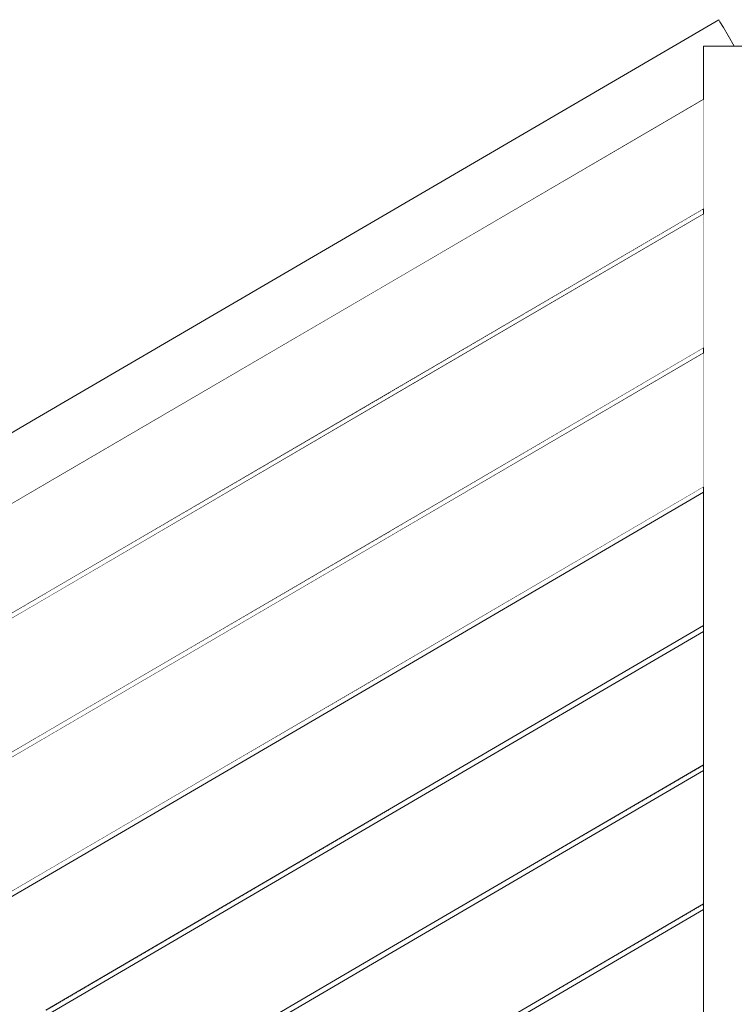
# Model space of a CAD drawing. Header units: millimetres. Extents: x -101298 to -58298, y 45839 to 66839.
# Tile 117 of 124: x -82670 to -82087, y 60989 to 61791. Entities that reach past the tile are written whole.
import ezdxf

# ---------------------------------------------------------------- set-up
doc = ezdxf.new("R2010")
doc.units = ezdxf.units.MM
doc.header["$MEASUREMENT"] = 0
doc.linetypes.add('Wipeout_Contour', pattern=[1000, 0, -1000])
doc.layers.add('Nowe_Konstrukcja - Schody', color=7, linetype='Continuous')
doc.layers.add('Nowe_Konstrukcja - Ściany zew', color=7, linetype='Continuous')
doc.layers.add('Nowe_Konstrukcja - Schody_Nr_pióra__101', color=250, linetype='Continuous', lineweight=13, true_color=0x333333)

msp = doc.modelspace()

# ---------------------------------------------------------------- wipeouts: each hides what was drawn before it
at = {"color": 254, "linetype": 'Wipeout_Contour', "lineweight": 0, "ltscale": 412266.019406}
msp.add_wipeout([(-82938.92, 61298.43), (-82936.18, 61293.75), (-82656.18, 61457.39), (-82658.92, 61462.07)], dxfattribs=at).dxf.layer = 'Nowe_Konstrukcja - Schody'

# ---------------------------------------------------------------- next in the draw order: wipeouts: each hides what was drawn before it
at = {"color": 254, "linetype": 'Wipeout_Contour', "lineweight": 0, "ltscale": 412241.138284}
msp.add_wipeout([(-82936.18, 61293.75), (-82932.09, 61286.75), (-82652.09, 61450.39), (-82656.18, 61457.39)], dxfattribs=at).dxf.layer = 'Nowe_Konstrukcja - Schody'

# ---------------------------------------------------------------- next in the draw order: wipeouts: each hides what was drawn before it
at = {"color": 254, "linetype": 'Wipeout_Contour', "lineweight": 0, "ltscale": 412208.6299}
msp.add_wipeout([(-82932.09, 61286.75), (-82927.26, 61278.49), (-82647.26, 61442.13), (-82652.09, 61450.39)], dxfattribs=at).dxf.layer = 'Nowe_Konstrukcja - Schody'

# ---------------------------------------------------------------- next in the draw order: wipeouts: each hides what was drawn before it
at = {"color": 254, "linetype": 'Wipeout_Contour', "lineweight": 0, "ltscale": 412173.443564}
msp.add_wipeout([(-82927.26, 61278.49), (-82922.44, 61270.23), (-82642.44, 61433.87), (-82647.26, 61442.13)], dxfattribs=at).dxf.layer = 'Nowe_Konstrukcja - Schody'

# ---------------------------------------------------------------- next in the draw order: wipeouts: each hides what was drawn before it
at = {"color": 254, "linetype": 'Wipeout_Contour', "lineweight": 0, "ltscale": 412140.936078}
msp.add_wipeout([(-82922.44, 61270.23), (-82918.34, 61263.23), (-82638.34, 61426.87), (-82642.44, 61433.87)], dxfattribs=at).dxf.layer = 'Nowe_Konstrukcja - Schody'

# ---------------------------------------------------------------- next in the draw order: wipeouts: each hides what was drawn before it
at = {"color": 254, "linetype": 'Wipeout_Contour', "lineweight": 0, "ltscale": 412116.056207}
msp.add_wipeout([(-82918.34, 61263.23), (-82915.61, 61258.55), (-82635.61, 61422.19), (-82638.34, 61426.87)], dxfattribs=at).dxf.layer = 'Nowe_Konstrukcja - Schody'

# ---------------------------------------------------------------- next in the draw order: wipeouts: each hides what was drawn before it
at = {"color": 254, "linetype": 'Wipeout_Contour', "lineweight": 0, "ltscale": 412102.5914}
msp.add_wipeout([(-82635.61, 61422.19), (-82915.61, 61258.55), (-82914.65, 61256.91), (-82634.65, 61420.54)], dxfattribs=at).dxf.layer = 'Nowe_Konstrukcja - Schody'

# ---------------------------------------------------------------- next in the draw order: wipeouts: each hides what was drawn before it
at = {"color": 254, "linetype": 'Wipeout_Contour', "lineweight": 0, "ltscale": 412279.485053}
msp.add_wipeout([(-82659.88, 61463.71), (-82939.88, 61300.08), (-82938.92, 61298.43), (-82658.92, 61462.07)], dxfattribs=at).dxf.layer = 'Nowe_Konstrukcja - Schody'

# ---------------------------------------------------------------- next in the draw order: wipeouts: each hides what was drawn before it
at = {"color": 254, "linetype": 'Wipeout_Contour', "lineweight": 0, "ltscale": 411757.799877}
msp.add_wipeout([(-82658.92, 61462.07), (-82656.18, 61457.39), (-82376.18, 61621.03), (-82378.92, 61625.71)], dxfattribs=at).dxf.layer = 'Nowe_Konstrukcja - Schody'

# ---------------------------------------------------------------- next in the draw order: wipeouts: each hides what was drawn before it
at = {"color": 254, "linetype": 'Wipeout_Contour', "lineweight": 0, "ltscale": 411732.888043}
msp.add_wipeout([(-82656.18, 61457.39), (-82652.09, 61450.39), (-82372.09, 61614.02), (-82376.18, 61621.03)], dxfattribs=at).dxf.layer = 'Nowe_Konstrukcja - Schody'

# ---------------------------------------------------------------- next in the draw order: wipeouts: each hides what was drawn before it
at = {"color": 254, "linetype": 'Wipeout_Contour', "lineweight": 0, "ltscale": 411700.339528}
msp.add_wipeout([(-82652.09, 61450.39), (-82647.26, 61442.13), (-82367.26, 61605.76), (-82372.09, 61614.02)], dxfattribs=at).dxf.layer = 'Nowe_Konstrukcja - Schody'

# ---------------------------------------------------------------- next in the draw order: wipeouts: each hides what was drawn before it
at = {"color": 254, "linetype": 'Wipeout_Contour', "lineweight": 0, "ltscale": 411665.109748}
msp.add_wipeout([(-82647.26, 61442.13), (-82642.44, 61433.87), (-82362.44, 61597.5), (-82367.26, 61605.76)], dxfattribs=at).dxf.layer = 'Nowe_Konstrukcja - Schody'

# ---------------------------------------------------------------- next in the draw order: wipeouts: each hides what was drawn before it
at = {"color": 254, "linetype": 'Wipeout_Contour', "lineweight": 0, "ltscale": 411632.562119}
msp.add_wipeout([(-82642.44, 61433.87), (-82638.34, 61426.87), (-82358.34, 61590.5), (-82362.44, 61597.5)], dxfattribs=at).dxf.layer = 'Nowe_Konstrukcja - Schody'

# ---------------------------------------------------------------- next in the draw order: wipeouts: each hides what was drawn before it
at = {"color": 254, "linetype": 'Wipeout_Contour', "lineweight": 0, "ltscale": 411607.65152}
msp.add_wipeout([(-82638.34, 61426.87), (-82635.61, 61422.19), (-82355.61, 61585.82), (-82358.34, 61590.5)], dxfattribs=at).dxf.layer = 'Nowe_Konstrukcja - Schody'

# ---------------------------------------------------------------- next in the draw order: wipeouts: each hides what was drawn before it
at = {"color": 254, "linetype": 'Wipeout_Contour', "lineweight": 0, "ltscale": 411594.170082}
msp.add_wipeout([(-82355.61, 61585.82), (-82635.61, 61422.19), (-82634.65, 61420.54), (-82354.65, 61584.18)], dxfattribs=at).dxf.layer = 'Nowe_Konstrukcja - Schody'

# ---------------------------------------------------------------- next in the draw order: wipeouts: each hides what was drawn before it
at = {"color": 254, "linetype": 'Wipeout_Contour', "lineweight": 0, "ltscale": 411771.282144}
msp.add_wipeout([(-82379.88, 61627.35), (-82659.88, 61463.71), (-82658.92, 61462.07), (-82378.92, 61625.71)], dxfattribs=at).dxf.layer = 'Nowe_Konstrukcja - Schody'

# ---------------------------------------------------------------- next in the draw order: wipeouts: each hides what was drawn before it
at = {"color": 254, "linetype": 'Wipeout_Contour', "lineweight": 0, "ltscale": 411253.044245}
msp.add_wipeout([(-82378.92, 61625.71), (-82376.18, 61621.03), (-82096.18, 61784.66), (-82098.92, 61789.34)], dxfattribs=at).dxf.layer = 'Nowe_Konstrukcja - Schody'

# ---------------------------------------------------------------- next in the draw order: wipeouts: each hides what was drawn before it
at = {"color": 254, "linetype": 'Wipeout_Contour', "lineweight": 0, "ltscale": 719477.59938}
msp.add_wipeout([(-82096.18, 61784.66), (-82376.18, 61621.03), (-82372.09, 61614.02), (-82112.26, 61765.87), (-82112.26, 61769.4), (-82106.22, 61769.4), (-82092.09, 61777.66)], dxfattribs=at).dxf.layer = 'Nowe_Konstrukcja - Schody'

# ---------------------------------------------------------------- next in the draw order: wipeouts: each hides what was drawn before it
at = {"color": 254, "linetype": 'Wipeout_Contour', "lineweight": 0, "ltscale": 308218.610422}
msp.add_wipeout([(-82092.09, 61777.66), (-82106.22, 61769.4), (-82087.26, 61769.4)], dxfattribs=at).dxf.layer = 'Nowe_Konstrukcja - Schody'
at = {"color": 254, "linetype": 'Wipeout_Contour', "lineweight": 0, "ltscale": 411215.74445}
msp.add_wipeout([(-82112.26, 61765.87), (-82372.09, 61614.02), (-82367.26, 61605.76), (-82112.26, 61754.79)], dxfattribs=at).dxf.layer = 'Nowe_Konstrukcja - Schody'

# ---------------------------------------------------------------- next in the draw order: wipeouts: each hides what was drawn before it
at = {"color": 254, "linetype": 'Wipeout_Contour', "lineweight": 0, "ltscale": 411184.797999}
msp.add_wipeout([(-82367.26, 61605.76), (-82362.44, 61597.5), (-82112.26, 61743.71), (-82112.26, 61754.79)], dxfattribs=at).dxf.layer = 'Nowe_Konstrukcja - Schody'

# ---------------------------------------------------------------- next in the draw order: wipeouts: each hides what was drawn before it
at = {"color": 254, "linetype": 'Wipeout_Contour', "lineweight": 0, "ltscale": 411156.207963}
msp.add_wipeout([(-82362.44, 61597.5), (-82358.34, 61590.5), (-82112.26, 61734.32), (-82112.26, 61743.71)], dxfattribs=at).dxf.layer = 'Nowe_Konstrukcja - Schody'

# ---------------------------------------------------------------- next in the draw order: wipeouts: each hides what was drawn before it
at = {"color": 254, "linetype": 'Wipeout_Contour', "lineweight": 0, "ltscale": 411134.326297}
msp.add_wipeout([(-82358.34, 61590.5), (-82355.61, 61585.82), (-82112.26, 61728.04), (-82112.26, 61734.32)], dxfattribs=at).dxf.layer = 'Nowe_Konstrukcja - Schody'

# ---------------------------------------------------------------- next in the draw order: wipeouts: each hides what was drawn before it
at = {"color": 254, "linetype": 'Wipeout_Contour', "lineweight": 0, "ltscale": 411122.483436}
msp.add_wipeout([(-82112.26, 61728.04), (-82355.61, 61585.82), (-82354.65, 61584.18), (-82112.26, 61725.83)], dxfattribs=at).dxf.layer = 'Nowe_Konstrukcja - Schody'

# ---------------------------------------------------------------- next in the draw order: wipeouts: each hides what was drawn before it
at = {"color": 254, "linetype": 'Wipeout_Contour', "lineweight": 0, "ltscale": 411266.543054}
msp.add_wipeout([(-82099.88, 61790.99), (-82379.88, 61627.35), (-82378.92, 61625.71), (-82098.92, 61789.34)], dxfattribs=at).dxf.layer = 'Nowe_Konstrukcja - Schody'

# ---------------------------------------------------------------- next in the draw order: linework, layer by layer
at = {"layer": 'Nowe_Konstrukcja - Schody_Nr_pióra__101', "color": 250, "linetype": 'Continuous', "lineweight": 13, "true_color": 0x333333}
for p, q in [((-82099.88, 61790.99), (-82098.92, 61789.34)), ((-82098.92, 61789.34), (-82096.18, 61784.66)), ((-82096.18, 61784.66), (-82092.09, 61777.66))]:
    msp.add_line(p, q, dxfattribs=at)

# ---------------------------------------------------------------- next in the draw order: wipeouts: each hides what was drawn before it
at = {"color": 254, "linetype": 'Wipeout_Contour', "lineweight": 0, "ltscale": 409849.103621}
msp.add_wipeout([(-82112.26, 60869.4), (-82062.26, 60869.4), (-82062.26, 61769.4), (-82112.26, 61769.4)], dxfattribs=at).dxf.layer = 'Nowe_Konstrukcja - Schody'

# ---------------------------------------------------------------- next in the draw order: linework, layer by layer
at = {"layer": 'Nowe_Konstrukcja - Schody_Nr_pióra__101', "color": 250, "linetype": 'Continuous', "lineweight": 13, "true_color": 0x333333}
for p, q in [((-82092.09, 61777.66), (-82087.26, 61769.4)), ((-82112.26, 61769.4), (-82062.26, 61769.4))]:
    msp.add_line(p, q, dxfattribs=at)

# ---------------------------------------------------------------- next in the draw order: wipeouts: each hides what was drawn before it
at = {"color": 254, "linetype": 'Wipeout_Contour', "lineweight": 0, "ltscale": 409560.430716}
msp.add_wipeout([(-82367.98, 60920.32), (-82367.26, 60919.1), (-82112.26, 61068.12), (-82112.26, 61069.76)], dxfattribs=at).dxf.layer = 'Nowe_Konstrukcja - Schody'

# ---------------------------------------------------------------- next in the draw order: wipeouts: each hides what was drawn before it
at = {"color": 254, "linetype": 'Wipeout_Contour', "lineweight": 0, "ltscale": 409555.876184}
msp.add_wipeout([(-82367.26, 60919.1), (-82366.55, 60917.88), (-82112.26, 61066.49), (-82112.26, 61068.12)], dxfattribs=at).dxf.layer = 'Nowe_Konstrukcja - Schody'

# ---------------------------------------------------------------- next in the draw order: wipeouts: each hides what was drawn before it
at = {"color": 254, "linetype": 'Wipeout_Contour', "lineweight": 0, "ltscale": 409552.655308}
msp.add_wipeout([(-82366.55, 60917.88), (-82366.25, 60917.37), (-82112.26, 61065.81), (-82112.26, 61066.49)], dxfattribs=at).dxf.layer = 'Nowe_Konstrukcja - Schody'

# ---------------------------------------------------------------- next in the draw order: wipeouts: each hides what was drawn before it
at = {"color": 254, "linetype": 'Wipeout_Contour', "lineweight": 0, "ltscale": 409563.650894}
msp.add_wipeout([(-82368.27, 60920.82), (-82367.98, 60920.32), (-82112.26, 61069.76), (-82112.26, 61070.44)], dxfattribs=at).dxf.layer = 'Nowe_Konstrukcja - Schody'

# ---------------------------------------------------------------- next in the draw order: wipeouts: each hides what was drawn before it
at = {"color": 254, "linetype": 'Wipeout_Contour', "lineweight": 0, "ltscale": 410318.531101}
msp.add_wipeout([(-82647.98, 60870.02), (-82647.26, 60868.79), (-82367.26, 61032.43), (-82367.98, 61033.65)], dxfattribs=at).dxf.layer = 'Nowe_Konstrukcja - Schody'

# ---------------------------------------------------------------- next in the draw order: wipeouts: each hides what was drawn before it
at = {"color": 254, "linetype": 'Wipeout_Contour', "lineweight": 0, "ltscale": 410313.33336}
msp.add_wipeout([(-82647.26, 60868.79), (-82646.55, 60867.57), (-82366.55, 61031.21), (-82367.26, 61032.43)], dxfattribs=at).dxf.layer = 'Nowe_Konstrukcja - Schody'

# ---------------------------------------------------------------- next in the draw order: wipeouts: each hides what was drawn before it
at = {"color": 254, "linetype": 'Wipeout_Contour', "lineweight": 0, "ltscale": 410309.657995}
msp.add_wipeout([(-82646.55, 60867.57), (-82646.25, 60867.07), (-82366.25, 61030.7), (-82366.55, 61031.21)], dxfattribs=at).dxf.layer = 'Nowe_Konstrukcja - Schody'

# ---------------------------------------------------------------- next in the draw order: wipeouts: each hides what was drawn before it
at = {"color": 254, "linetype": 'Wipeout_Contour', "lineweight": 0, "ltscale": 410322.206453}
msp.add_wipeout([(-82648.27, 60870.52), (-82647.98, 60870.02), (-82367.98, 61033.65), (-82368.27, 61034.16)], dxfattribs=at).dxf.layer = 'Nowe_Konstrukcja - Schody'

# ---------------------------------------------------------------- next in the draw order: wipeouts: each hides what was drawn before it
at = {"color": 254, "linetype": 'Wipeout_Contour', "lineweight": 0, "ltscale": 409830.645798}
msp.add_wipeout([(-82367.98, 61033.65), (-82367.26, 61032.43), (-82112.26, 61181.46), (-82112.26, 61183.1)], dxfattribs=at).dxf.layer = 'Nowe_Konstrukcja - Schody'

# ---------------------------------------------------------------- next in the draw order: wipeouts: each hides what was drawn before it
at = {"color": 254, "linetype": 'Wipeout_Contour', "lineweight": 0, "ltscale": 409826.087935}
msp.add_wipeout([(-82367.26, 61032.43), (-82366.55, 61031.21), (-82112.26, 61179.82), (-82112.26, 61181.46)], dxfattribs=at).dxf.layer = 'Nowe_Konstrukcja - Schody'

# ---------------------------------------------------------------- next in the draw order: wipeouts: each hides what was drawn before it
at = {"color": 254, "linetype": 'Wipeout_Contour', "lineweight": 0, "ltscale": 409822.864702}
msp.add_wipeout([(-82366.55, 61031.21), (-82366.25, 61030.7), (-82112.26, 61179.14), (-82112.26, 61179.82)], dxfattribs=at).dxf.layer = 'Nowe_Konstrukcja - Schody'

# ---------------------------------------------------------------- next in the draw order: wipeouts: each hides what was drawn before it
at = {"color": 254, "linetype": 'Wipeout_Contour', "lineweight": 0, "ltscale": 409833.86832}
msp.add_wipeout([(-82368.27, 61034.16), (-82367.98, 61033.65), (-82112.26, 61183.1), (-82112.26, 61183.77)], dxfattribs=at).dxf.layer = 'Nowe_Konstrukcja - Schody'

# ---------------------------------------------------------------- next in the draw order: wipeouts: each hides what was drawn before it
at = {"color": 254, "linetype": 'Wipeout_Contour', "lineweight": 0, "ltscale": 410588.056959}
msp.add_wipeout([(-82647.98, 60983.35), (-82647.26, 60982.13), (-82367.26, 61145.76), (-82367.98, 61146.99)], dxfattribs=at).dxf.layer = 'Nowe_Konstrukcja - Schody'

# ---------------------------------------------------------------- next in the draw order: wipeouts: each hides what was drawn before it
at = {"color": 254, "linetype": 'Wipeout_Contour', "lineweight": 0, "ltscale": 410582.857237}
msp.add_wipeout([(-82647.26, 60982.13), (-82646.55, 60980.91), (-82366.55, 61144.54), (-82367.26, 61145.76)], dxfattribs=at).dxf.layer = 'Nowe_Konstrukcja - Schody'

# ---------------------------------------------------------------- next in the draw order: wipeouts: each hides what was drawn before it
at = {"color": 254, "linetype": 'Wipeout_Contour', "lineweight": 0, "ltscale": 410579.180473}
msp.add_wipeout([(-82646.55, 60980.91), (-82646.25, 60980.4), (-82366.25, 61144.04), (-82366.55, 61144.54)], dxfattribs=at).dxf.layer = 'Nowe_Konstrukcja - Schody'

# ---------------------------------------------------------------- next in the draw order: wipeouts: each hides what was drawn before it
at = {"color": 254, "linetype": 'Wipeout_Contour', "lineweight": 0, "ltscale": 410591.733712}
msp.add_wipeout([(-82648.27, 60983.85), (-82647.98, 60983.35), (-82367.98, 61146.99), (-82368.27, 61147.49)], dxfattribs=at).dxf.layer = 'Nowe_Konstrukcja - Schody'

# ---------------------------------------------------------------- next in the draw order: linework, layer by layer
at = {"layer": 'Nowe_Konstrukcja - Schody_Nr_pióra__101', "color": 250, "linetype": 'Continuous', "lineweight": 13, "true_color": 0x333333}
for p, q in [((-82368.27, 60920.82), (-82112.26, 61070.44)), ((-82366.25, 60917.37), (-82112.26, 61065.81))]:
    msp.add_line(p, q, dxfattribs=at)

# ---------------------------------------------------------------- next in the draw order: wipeouts: each hides what was drawn before it
at = {"color": 254, "linetype": 'Wipeout_Contour', "lineweight": 0, "ltscale": 410101.183942}
msp.add_wipeout([(-82367.98, 61146.99), (-82367.26, 61145.76), (-82112.26, 61294.79), (-82112.26, 61296.43)], dxfattribs=at).dxf.layer = 'Nowe_Konstrukcja - Schody'
at = {"color": 254, "linetype": 'Wipeout_Contour', "lineweight": 0, "ltscale": 411369.443878}
msp.add_wipeout([(-82927.98, 60933.05), (-82927.26, 60931.83), (-82647.26, 61095.46), (-82647.98, 61096.68)], dxfattribs=at).dxf.layer = 'Nowe_Konstrukcja - Schody'

# ---------------------------------------------------------------- next in the draw order: wipeouts: each hides what was drawn before it
at = {"color": 254, "linetype": 'Wipeout_Contour', "lineweight": 0, "ltscale": 410096.622779}
msp.add_wipeout([(-82367.26, 61145.76), (-82366.55, 61144.54), (-82112.26, 61293.15), (-82112.26, 61294.79)], dxfattribs=at).dxf.layer = 'Nowe_Konstrukcja - Schody'
at = {"color": 254, "linetype": 'Wipeout_Contour', "lineweight": 0, "ltscale": 411364.24865}
msp.add_wipeout([(-82927.26, 60931.83), (-82926.55, 60930.6), (-82646.55, 61094.24), (-82647.26, 61095.46)], dxfattribs=at).dxf.layer = 'Nowe_Konstrukcja - Schody'

# ---------------------------------------------------------------- next in the draw order: wipeouts: each hides what was drawn before it
at = {"color": 254, "linetype": 'Wipeout_Contour', "lineweight": 0, "ltscale": 410093.397205}
msp.add_wipeout([(-82366.55, 61144.54), (-82366.25, 61144.04), (-82112.26, 61292.47), (-82112.26, 61293.15)], dxfattribs=at).dxf.layer = 'Nowe_Konstrukcja - Schody'
at = {"color": 254, "linetype": 'Wipeout_Contour', "lineweight": 0, "ltscale": 411360.575064}
msp.add_wipeout([(-82926.55, 60930.6), (-82926.25, 60930.1), (-82646.25, 61093.73), (-82646.55, 61094.24)], dxfattribs=at).dxf.layer = 'Nowe_Konstrukcja - Schody'

# ---------------------------------------------------------------- next in the draw order: wipeouts: each hides what was drawn before it
at = {"color": 254, "linetype": 'Wipeout_Contour', "lineweight": 0, "ltscale": 410104.408811}
msp.add_wipeout([(-82368.27, 61147.49), (-82367.98, 61146.99), (-82112.26, 61296.43), (-82112.26, 61297.11)], dxfattribs=at).dxf.layer = 'Nowe_Konstrukcja - Schody'
at = {"color": 254, "linetype": 'Wipeout_Contour', "lineweight": 0, "ltscale": 411373.117452}
msp.add_wipeout([(-82928.27, 60933.55), (-82927.98, 60933.05), (-82647.98, 61096.68), (-82648.27, 61097.19)], dxfattribs=at).dxf.layer = 'Nowe_Konstrukcja - Schody'

# ---------------------------------------------------------------- next in the draw order: linework, layer by layer
at = {"layer": 'Nowe_Konstrukcja - Schody_Nr_pióra__101', "color": 250, "linetype": 'Continuous', "lineweight": 13, "true_color": 0x333333}
for p, q in [((-82648.27, 60870.52), (-82368.27, 61034.16)), ((-82646.25, 60867.07), (-82366.25, 61030.7))]:
    msp.add_line(p, q, dxfattribs=at)

# ---------------------------------------------------------------- next in the draw order: wipeouts: each hides what was drawn before it
at = {"color": 254, "linetype": 'Wipeout_Contour', "lineweight": 0, "ltscale": 410857.906205}
msp.add_wipeout([(-82647.98, 61096.68), (-82647.26, 61095.46), (-82367.26, 61259.1), (-82367.98, 61260.32)], dxfattribs=at).dxf.layer = 'Nowe_Konstrukcja - Schody'

# ---------------------------------------------------------------- next in the draw order: wipeouts: each hides what was drawn before it
at = {"color": 254, "linetype": 'Wipeout_Contour', "lineweight": 0, "ltscale": 410852.70451}
msp.add_wipeout([(-82647.26, 61095.46), (-82646.55, 61094.24), (-82366.55, 61257.88), (-82367.26, 61259.1)], dxfattribs=at).dxf.layer = 'Nowe_Konstrukcja - Schody'

# ---------------------------------------------------------------- next in the draw order: wipeouts: each hides what was drawn before it
at = {"color": 254, "linetype": 'Wipeout_Contour', "lineweight": 0, "ltscale": 410849.02635}
msp.add_wipeout([(-82646.55, 61094.24), (-82646.25, 61093.73), (-82366.25, 61257.37), (-82366.55, 61257.88)], dxfattribs=at).dxf.layer = 'Nowe_Konstrukcja - Schody'

# ---------------------------------------------------------------- next in the draw order: wipeouts: each hides what was drawn before it
at = {"color": 254, "linetype": 'Wipeout_Contour', "lineweight": 0, "ltscale": 410861.584354}
msp.add_wipeout([(-82648.27, 61097.19), (-82647.98, 61096.68), (-82367.98, 61260.32), (-82368.27, 61260.82)], dxfattribs=at).dxf.layer = 'Nowe_Konstrukcja - Schody'

# ---------------------------------------------------------------- next in the draw order: linework, layer by layer
at = {"layer": 'Nowe_Konstrukcja - Schody_Nr_pióra__101', "color": 250, "linetype": 'Continuous', "lineweight": 13, "true_color": 0x333333}
for p, q in [((-82368.27, 61034.16), (-82112.26, 61183.77)), ((-82366.25, 61030.7), (-82112.26, 61179.14))]:
    msp.add_line(p, q, dxfattribs=at)

# ---------------------------------------------------------------- next in the draw order: wipeouts: each hides what was drawn before it
at = {"color": 254, "linetype": 'Wipeout_Contour', "lineweight": 0, "ltscale": 410372.044533}
msp.add_wipeout([(-82367.98, 61260.32), (-82367.26, 61259.1), (-82112.26, 61408.12), (-82112.26, 61409.76)], dxfattribs=at).dxf.layer = 'Nowe_Konstrukcja - Schody'
at = {"color": 254, "linetype": 'Wipeout_Contour', "lineweight": 0, "ltscale": 411638.559295}
msp.add_wipeout([(-82927.98, 61046.38), (-82927.26, 61045.16), (-82647.26, 61208.79), (-82647.98, 61210.02)], dxfattribs=at).dxf.layer = 'Nowe_Konstrukcja - Schody'

# ---------------------------------------------------------------- next in the draw order: wipeouts: each hides what was drawn before it
at = {"color": 254, "linetype": 'Wipeout_Contour', "lineweight": 0, "ltscale": 410367.480063}
msp.add_wipeout([(-82367.26, 61259.1), (-82366.55, 61257.88), (-82112.26, 61406.49), (-82112.26, 61408.12)], dxfattribs=at).dxf.layer = 'Nowe_Konstrukcja - Schody'
at = {"color": 254, "linetype": 'Wipeout_Contour', "lineweight": 0, "ltscale": 411633.362085}
msp.add_wipeout([(-82927.26, 61045.16), (-82926.55, 61043.94), (-82646.55, 61207.57), (-82647.26, 61208.79)], dxfattribs=at).dxf.layer = 'Nowe_Konstrukcja - Schody'

# ---------------------------------------------------------------- next in the draw order: wipeouts: each hides what was drawn before it
at = {"color": 254, "linetype": 'Wipeout_Contour', "lineweight": 0, "ltscale": 410364.252151}
msp.add_wipeout([(-82366.55, 61257.88), (-82366.25, 61257.37), (-82112.26, 61405.81), (-82112.26, 61406.49)], dxfattribs=at).dxf.layer = 'Nowe_Konstrukcja - Schody'
at = {"color": 254, "linetype": 'Wipeout_Contour', "lineweight": 0, "ltscale": 411629.687097}
msp.add_wipeout([(-82926.55, 61043.94), (-82926.25, 61043.43), (-82646.25, 61207.07), (-82646.55, 61207.57)], dxfattribs=at).dxf.layer = 'Nowe_Konstrukcja - Schody'

# ---------------------------------------------------------------- next in the draw order: wipeouts: each hides what was drawn before it
at = {"color": 254, "linetype": 'Wipeout_Contour', "lineweight": 0, "ltscale": 410375.271751}
msp.add_wipeout([(-82368.27, 61260.82), (-82367.98, 61260.32), (-82112.26, 61409.76), (-82112.26, 61410.44)], dxfattribs=at).dxf.layer = 'Nowe_Konstrukcja - Schody'
at = {"color": 254, "linetype": 'Wipeout_Contour', "lineweight": 0, "ltscale": 411642.234271}
msp.add_wipeout([(-82928.27, 61046.89), (-82927.98, 61046.38), (-82647.98, 61210.02), (-82648.27, 61210.52)], dxfattribs=at).dxf.layer = 'Nowe_Konstrukcja - Schody'

# ---------------------------------------------------------------- next in the draw order: linework, layer by layer
at = {"layer": 'Nowe_Konstrukcja - Schody_Nr_pióra__101', "color": 250, "linetype": 'Continuous', "lineweight": 13, "true_color": 0x333333}
for p, q in [((-82648.27, 60983.85), (-82368.27, 61147.49)), ((-82646.25, 60980.4), (-82366.25, 61144.04)), ((-82928.27, 60933.55), (-82648.27, 61097.19)), ((-82926.25, 60930.1), (-82646.25, 61093.73))]:
    msp.add_line(p, q, dxfattribs=at)

# ---------------------------------------------------------------- next in the draw order: wipeouts: each hides what was drawn before it
at = {"color": 254, "linetype": 'Wipeout_Contour', "lineweight": 0, "ltscale": 411128.078203}
msp.add_wipeout([(-82647.98, 61210.02), (-82647.26, 61208.79), (-82367.26, 61372.43), (-82367.98, 61373.65)], dxfattribs=at).dxf.layer = 'Nowe_Konstrukcja - Schody'

# ---------------------------------------------------------------- next in the draw order: wipeouts: each hides what was drawn before it
at = {"color": 254, "linetype": 'Wipeout_Contour', "lineweight": 0, "ltscale": 411122.87454}
msp.add_wipeout([(-82647.26, 61208.79), (-82646.55, 61207.57), (-82366.55, 61371.21), (-82367.26, 61372.43)], dxfattribs=at).dxf.layer = 'Nowe_Konstrukcja - Schody'

# ---------------------------------------------------------------- next in the draw order: wipeouts: each hides what was drawn before it
at = {"color": 254, "linetype": 'Wipeout_Contour', "lineweight": 0, "ltscale": 411119.194989}
msp.add_wipeout([(-82646.55, 61207.57), (-82646.25, 61207.07), (-82366.25, 61370.7), (-82366.55, 61371.21)], dxfattribs=at).dxf.layer = 'Nowe_Konstrukcja - Schody'

# ---------------------------------------------------------------- next in the draw order: wipeouts: each hides what was drawn before it
at = {"color": 254, "linetype": 'Wipeout_Contour', "lineweight": 0, "ltscale": 411131.757742}
msp.add_wipeout([(-82648.27, 61210.52), (-82647.98, 61210.02), (-82367.98, 61373.65), (-82368.27, 61374.16)], dxfattribs=at).dxf.layer = 'Nowe_Konstrukcja - Schody'

# ---------------------------------------------------------------- next in the draw order: linework, layer by layer
at = {"layer": 'Nowe_Konstrukcja - Schody_Nr_pióra__101', "color": 250, "linetype": 'Continuous', "lineweight": 13, "true_color": 0x333333}
for p, q in [((-82368.27, 61147.49), (-82112.26, 61297.11)), ((-82366.25, 61144.04), (-82112.26, 61292.47))]:
    msp.add_line(p, q, dxfattribs=at)

# ---------------------------------------------------------------- next in the draw order: wipeouts: each hides what was drawn before it
at = {"color": 254, "linetype": 'Wipeout_Contour', "lineweight": 0, "ltscale": 410643.226926}
msp.add_wipeout([(-82367.98, 61373.65), (-82367.26, 61372.43), (-82112.26, 61521.46), (-82112.26, 61523.1)], dxfattribs=at).dxf.layer = 'Nowe_Konstrukcja - Schody'
at = {"color": 254, "linetype": 'Wipeout_Contour', "lineweight": 0, "ltscale": 411907.997812}
msp.add_wipeout([(-82927.98, 61159.71), (-82927.26, 61158.49), (-82647.26, 61322.13), (-82647.98, 61323.35)], dxfattribs=at).dxf.layer = 'Nowe_Konstrukcja - Schody'

# ---------------------------------------------------------------- next in the draw order: wipeouts: each hides what was drawn before it
at = {"color": 254, "linetype": 'Wipeout_Contour', "lineweight": 0, "ltscale": 410638.659147}
msp.add_wipeout([(-82367.26, 61372.43), (-82366.55, 61371.21), (-82112.26, 61519.82), (-82112.26, 61521.46)], dxfattribs=at).dxf.layer = 'Nowe_Konstrukcja - Schody'
at = {"color": 254, "linetype": 'Wipeout_Contour', "lineweight": 0, "ltscale": 411902.798627}
msp.add_wipeout([(-82927.26, 61158.49), (-82926.55, 61157.27), (-82646.55, 61320.91), (-82647.26, 61322.13)], dxfattribs=at).dxf.layer = 'Nowe_Konstrukcja - Schody'

# ---------------------------------------------------------------- next in the draw order: wipeouts: each hides what was drawn before it
at = {"color": 254, "linetype": 'Wipeout_Contour', "lineweight": 0, "ltscale": 410635.428912}
msp.add_wipeout([(-82366.55, 61371.21), (-82366.25, 61370.7), (-82112.26, 61519.14), (-82112.26, 61519.82)], dxfattribs=at).dxf.layer = 'Nowe_Konstrukcja - Schody'
at = {"color": 254, "linetype": 'Wipeout_Contour', "lineweight": 0, "ltscale": 411899.122242}
msp.add_wipeout([(-82926.55, 61157.27), (-82926.25, 61156.77), (-82646.25, 61320.4), (-82646.55, 61320.91)], dxfattribs=at).dxf.layer = 'Nowe_Konstrukcja - Schody'

# ---------------------------------------------------------------- next in the draw order: wipeouts: each hides what was drawn before it
at = {"color": 254, "linetype": 'Wipeout_Contour', "lineweight": 0, "ltscale": 410646.456486}
msp.add_wipeout([(-82368.27, 61374.16), (-82367.98, 61373.65), (-82112.26, 61523.1), (-82112.26, 61523.77)], dxfattribs=at).dxf.layer = 'Nowe_Konstrukcja - Schody'
at = {"color": 254, "linetype": 'Wipeout_Contour', "lineweight": 0, "ltscale": 411911.674186}
msp.add_wipeout([(-82928.27, 61160.22), (-82927.98, 61159.71), (-82647.98, 61323.35), (-82648.27, 61323.85)], dxfattribs=at).dxf.layer = 'Nowe_Konstrukcja - Schody'

# ---------------------------------------------------------------- next in the draw order: linework, layer by layer
at = {"layer": 'Nowe_Konstrukcja - Schody_Nr_pióra__101', "color": 250, "linetype": 'Continuous', "lineweight": 13, "true_color": 0x333333}
for p, q in [((-82939.88, 61300.08), (-82659.88, 61463.71)), ((-82648.27, 61097.19), (-82368.27, 61260.82)), ((-82646.25, 61093.73), (-82366.25, 61257.37)), ((-82928.27, 61046.89), (-82648.27, 61210.52)), ((-82926.25, 61043.43), (-82646.25, 61207.07))]:
    msp.add_line(p, q, dxfattribs=at)

# ---------------------------------------------------------------- next in the draw order: wipeouts: each hides what was drawn before it
at = {"color": 254, "linetype": 'Wipeout_Contour', "lineweight": 0, "ltscale": 411398.572316}
msp.add_wipeout([(-82647.98, 61323.35), (-82647.26, 61322.13), (-82367.26, 61485.76), (-82367.98, 61486.99)], dxfattribs=at).dxf.layer = 'Nowe_Konstrukcja - Schody'

# ---------------------------------------------------------------- next in the draw order: wipeouts: each hides what was drawn before it
at = {"color": 254, "linetype": 'Wipeout_Contour', "lineweight": 0, "ltscale": 411393.366693}
msp.add_wipeout([(-82647.26, 61322.13), (-82646.55, 61320.91), (-82366.55, 61484.54), (-82367.26, 61485.76)], dxfattribs=at).dxf.layer = 'Nowe_Konstrukcja - Schody'

# ---------------------------------------------------------------- next in the draw order: wipeouts: each hides what was drawn before it
at = {"color": 254, "linetype": 'Wipeout_Contour', "lineweight": 0, "ltscale": 411389.685756}
msp.add_wipeout([(-82646.55, 61320.91), (-82646.25, 61320.4), (-82366.25, 61484.04), (-82366.55, 61484.54)], dxfattribs=at).dxf.layer = 'Nowe_Konstrukcja - Schody'

# ---------------------------------------------------------------- next in the draw order: wipeouts: each hides what was drawn before it
at = {"color": 254, "linetype": 'Wipeout_Contour', "lineweight": 0, "ltscale": 411402.253242}
msp.add_wipeout([(-82648.27, 61323.85), (-82647.98, 61323.35), (-82367.98, 61486.99), (-82368.27, 61487.49)], dxfattribs=at).dxf.layer = 'Nowe_Konstrukcja - Schody'

# ---------------------------------------------------------------- next in the draw order: linework, layer by layer
at = {"layer": 'Nowe_Konstrukcja - Schody_Nr_pióra__101', "color": 250, "linetype": 'Continuous', "lineweight": 13, "true_color": 0x333333}
for p, q in [((-82659.88, 61463.71), (-82379.88, 61627.35)), ((-82914.65, 61256.91), (-82634.65, 61420.54)), ((-82368.27, 61260.82), (-82112.26, 61410.44)), ((-82366.25, 61257.37), (-82112.26, 61405.81)), ((-82648.27, 61210.52), (-82368.27, 61374.16)), ((-82646.25, 61207.07), (-82366.25, 61370.7)), ((-82928.27, 61160.22), (-82648.27, 61323.85)), ((-82926.25, 61156.77), (-82646.25, 61320.4))]:
    msp.add_line(p, q, dxfattribs=at)

# ---------------------------------------------------------------- next in the draw order: wipeouts: each hides what was drawn before it
at = {"color": 254, "linetype": 'Wipeout_Contour', "lineweight": 0, "ltscale": 410914.730489}
msp.add_wipeout([(-82367.98, 61486.99), (-82367.26, 61485.76), (-82112.26, 61634.79), (-82112.26, 61636.43)], dxfattribs=at).dxf.layer = 'Nowe_Konstrukcja - Schody'

# ---------------------------------------------------------------- next in the draw order: wipeouts: each hides what was drawn before it
at = {"color": 254, "linetype": 'Wipeout_Contour', "lineweight": 0, "ltscale": 410910.159411}
msp.add_wipeout([(-82367.26, 61485.76), (-82366.55, 61484.54), (-82112.26, 61633.15), (-82112.26, 61634.79)], dxfattribs=at).dxf.layer = 'Nowe_Konstrukcja - Schody'

# ---------------------------------------------------------------- next in the draw order: wipeouts: each hides what was drawn before it
at = {"color": 254, "linetype": 'Wipeout_Contour', "lineweight": 0, "ltscale": 410906.926843}
msp.add_wipeout([(-82366.55, 61484.54), (-82366.25, 61484.04), (-82112.26, 61632.47), (-82112.26, 61633.15)], dxfattribs=at).dxf.layer = 'Nowe_Konstrukcja - Schody'

# ---------------------------------------------------------------- next in the draw order: wipeouts: each hides what was drawn before it
at = {"color": 254, "linetype": 'Wipeout_Contour', "lineweight": 0, "ltscale": 410917.962371}
msp.add_wipeout([(-82368.27, 61487.49), (-82367.98, 61486.99), (-82112.26, 61636.43), (-82112.26, 61637.11)], dxfattribs=at).dxf.layer = 'Nowe_Konstrukcja - Schody'

# ---------------------------------------------------------------- next in the draw order: linework, layer by layer
at = {"layer": 'Nowe_Konstrukcja - Schody_Nr_pióra__101', "color": 250, "linetype": 'Continuous', "lineweight": 13, "true_color": 0x333333}
for p, q in [((-82379.88, 61627.35), (-82099.88, 61790.99)), ((-82112.26, 60869.4), (-82112.26, 61769.4)), ((-82354.65, 61584.18), (-82112.26, 61725.83)), ((-82368.27, 61487.49), (-82112.26, 61637.11)), ((-82366.25, 61484.04), (-82112.26, 61632.47)), ((-82634.65, 61420.54), (-82354.65, 61584.18)), ((-82368.27, 61374.16), (-82112.26, 61523.77)), ((-82366.25, 61370.7), (-82112.26, 61519.14)), ((-82648.27, 61323.85), (-82368.27, 61487.49)), ((-82646.25, 61320.4), (-82366.25, 61484.04))]:
    msp.add_line(p, q, dxfattribs=at)

# ---------------------------------------------------------------- next in the draw order: wipeouts: each hides what was drawn before it
at = {"color": 254, "linetype": 'Wipeout_Contour', "lineweight": 0, "ltscale": 720194.474743}
msp.add_wipeout([(-83012.26, 61199.86), (-83012.26, 61111.13), (-82368.27, 61487.49), (-82112.26, 61637.11), (-82112.26, 61725.83), (-82354.65, 61584.18), (-82634.65, 61420.54)], dxfattribs=at).dxf.layer = 'Nowe_Konstrukcja - Ściany zew'

# ---------------------------------------------------------------- next in the draw order: wipeouts: each hides what was drawn before it
at = {"color": 254, "linetype": 'Wipeout_Contour', "lineweight": 0, "ltscale": 617059.223067}
msp.add_wipeout([(-83012.26, 61106.5), (-83012.26, 60997.8), (-82112.26, 61523.77), (-82112.26, 61632.47), (-82366.25, 61484.04), (-82646.25, 61320.4)], dxfattribs=at).dxf.layer = 'Nowe_Konstrukcja - Ściany zew'

# ---------------------------------------------------------------- next in the draw order: wipeouts: each hides what was drawn before it
at = {"color": 254, "linetype": 'Wipeout_Contour', "lineweight": 0, "ltscale": 822085.237204}
msp.add_wipeout([(-83012.26, 60884.47), (-82648.27, 61097.19), (-82368.27, 61260.82), (-82112.26, 61410.44), (-82112.26, 61519.14), (-82366.25, 61370.7), (-82646.25, 61207.07), (-83012.26, 60993.17)], dxfattribs=at).dxf.layer = 'Nowe_Konstrukcja - Ściany zew'

doc.saveas('drawing.dxf')
